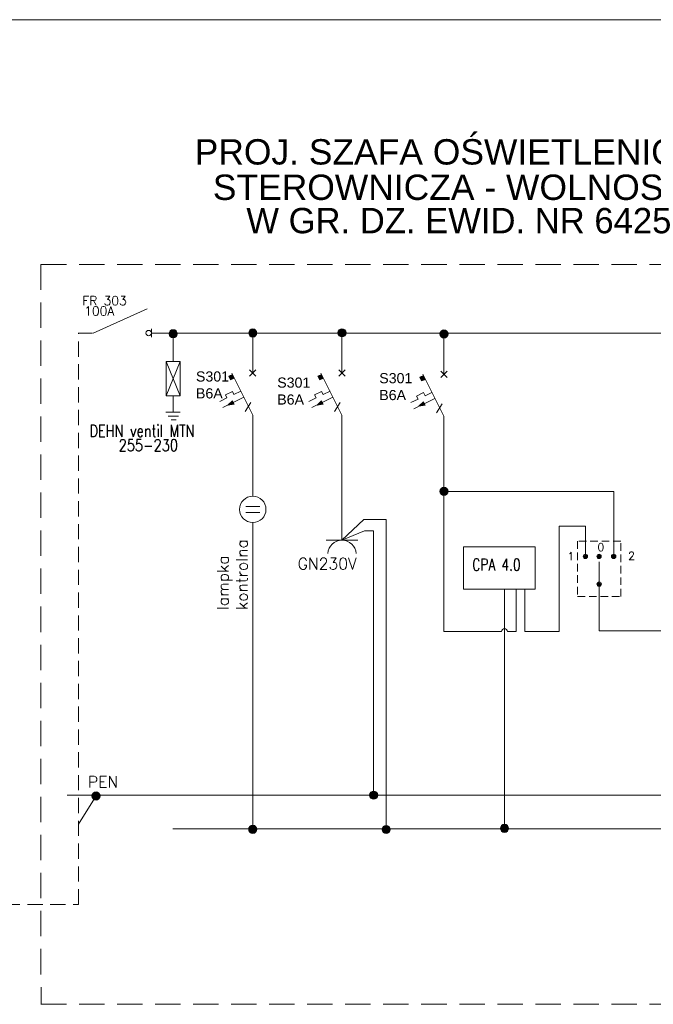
# Model space of a CAD drawing. Header units: metres. Extents: x 7168 to 12828, y 1523 to 3619.
# Tile 69 of 133: x 11568 to 11693, y 2143 to 2337. Entities that reach past the tile are written whole.
import ezdxf

# ---------------------------------------------------------------- set-up
doc = ezdxf.new("R2010")
doc.units = ezdxf.units.M
for name, pattern in [('DASHED2', [0.375, 0.25, -0.125]), ('DASHEDX2', [1.5, 1, -0.5]), ('DGN Style 3', [2.649063, 1.892188, -0.756875])]:
    doc.linetypes.add(name, pattern=pattern)
for name, color, linetype, lineweight in [('219-Linia granicy', 7, 'Continuous', 0), ('SCHEMATY1', 7, 'Continuous', 20), ('w0', 7, 'Continuous', 20), ('WYM', 1, 'Continuous', 20)]:
    doc.layers.add(name, color=color, linetype=linetype, lineweight=lineweight)
doc.layers.add('82b-ramka niewidoczna', color=54, linetype='DGN Style 3', lineweight=30, plot=False)
for name, color, linetype in [('PRE_opis', 1, 'Continuous'), ('PRE_schematy', 7, 'Continuous'), ('schemat', 7, 'Continuous')]:
    doc.layers.add(name, color=color, linetype=linetype)
doc.styles.add('BMT_METERS_090126_AS_01_RZUT PARTERU$0$OZONE_DIM', font='simplex.shx', dxfattribs={"width": 0.75})
doc.styles.add('PPE', font='romans.shx', dxfattribs={"height": 0.9})
doc.styles.get("Standard").update_dxf_attribs({"font": 'arial.ttf'})
doc.styles.add('styl mein', font='simplex.shx', dxfattribs={"width": 0.8, "height": 18})

msp = doc.modelspace()

# ---------------------------------------------------------------- linework, layer by layer
at = {"color": 7, "linetype": 'Continuous', "lineweight": 15, "ltscale": 50}
for p, q in [((11598, 2275.708, 26518.011), (11597.996, 2270.058, 26518.011)), ((11599.381, 2270.057, 26518.011), (11596.6, 2263.323, 26518.011)), ((11596.603, 2270.059, 26518.011), (11599.377, 2263.322, 26518.011)), ((11597.988, 2263.323, 26518.011), (11597.987, 2260.082, 26518.011)), ((11599.359, 2260.081, 26518.011), (11596.571, 2260.083, 26518.011)), ((11597.987, 2260.082, 26518.011), (11599.359, 2260.081, 26518.011)), ((11597.029, 2259.299, 26518.011), (11599.041, 2259.297, 26518.011)), ((11597.632, 2258.568, 26518.011), (11598.593, 2258.568, 26518.011))]:
    msp.add_line(p, q, dxfattribs=at)
at = {"color": 7, "lineweight": 15}
for p, q in [((11613.699, 2267.805, 26518.011), (11613.699, 2270.916, 26518.011)), ((11631.292, 2267.805, 26518.011), (11631.292, 2270.916, 26518.011)), ((11651.398, 2267.572, 26518.011), (11651.398, 2270.682, 26518.011)), ((11609.548, 2267.808, 26518.011), (11613.695, 2259.514, 26518.011)), ((11613.076, 2268.427, 26518.011), (11614.321, 2267.183, 26518.011)), ((11614.321, 2268.427, 26518.011), (11613.076, 2267.183, 26518.011)), ((11627.141, 2267.808, 26518.011), (11631.289, 2259.514, 26518.011)), ((11630.67, 2268.427, 26518.011), (11631.914, 2267.183, 26518.011)), ((11631.914, 2268.427, 26518.011), (11630.67, 2267.183, 26518.011)), ((11650.776, 2268.194, 26518.011), (11652.02, 2266.95, 26518.011)), ((11652.02, 2268.194, 26518.011), (11650.776, 2266.95, 26518.011)), ((11609.679, 2267.539, 26518.011), (11608.945, 2267.208, 26518.011)), ((11608.945, 2267.208, 26518.011), (11609.301, 2266.476, 26518.011)), ((11609.301, 2266.476, 26518.011), (11610.041, 2266.797, 26518.011)), ((11627.273, 2267.539, 26518.011), (11626.538, 2267.208, 26518.011)), ((11626.538, 2267.208, 26518.011), (11626.895, 2266.476, 26518.011)), ((11626.895, 2266.476, 26518.011), (11627.634, 2266.797, 26518.011)), ((11647.378, 2267.305, 26518.011), (11646.644, 2266.974, 26518.011)), ((11646.644, 2266.974, 26518.011), (11647, 2266.243, 26518.011)), ((11647, 2266.243, 26518.011), (11647.74, 2266.563, 26518.011)), ((11647.247, 2267.575, 26518.011), (11651.394, 2259.28, 26518.011)), ((11609.675, 2264.175, 26518.011), (11608.308, 2263.509, 26518.011)), ((11609.969, 2263.571, 26518.011), (11609.675, 2264.175, 26518.011)), ((11611.334, 2264.235, 26518.011), (11609.969, 2263.571, 26518.011)), ((11627.268, 2264.175, 26518.011), (11625.902, 2263.509, 26518.011)), ((11627.563, 2263.571, 26518.011), (11627.268, 2264.175, 26518.011)), ((11628.928, 2264.235, 26518.011), (11627.563, 2263.571, 26518.011)), ((11647.374, 2263.942, 26518.011), (11646.007, 2263.276, 26518.011)), ((11647.668, 2263.337, 26518.011), (11647.374, 2263.942, 26518.011)), ((11649.034, 2264.002, 26518.011), (11647.668, 2263.337, 26518.011)), ((11608.602, 2262.905, 26518.011), (11607.19, 2262.217, 26518.011)), ((11611.921, 2263.032, 26518.011), (11607.776, 2261.013, 26518.011)), ((11608.602, 2262.905, 26518.011), (11608.308, 2263.509, 26518.011)), ((11609.689, 2262.349, 26518.011), (11608.775, 2261.5, 26518.011)), ((11610.007, 2261.696, 26518.011), (11609.689, 2262.349, 26518.011)), ((11626.196, 2262.905, 26518.011), (11624.783, 2262.217, 26518.011)), ((11629.514, 2263.032, 26518.011), (11625.369, 2261.013, 26518.011)), ((11626.196, 2262.905, 26518.011), (11625.902, 2263.509, 26518.011)), ((11627.283, 2262.349, 26518.011), (11626.368, 2261.5, 26518.011)), ((11627.601, 2261.696, 26518.011), (11627.283, 2262.349, 26518.011)), ((11646.302, 2262.671, 26518.011), (11644.889, 2261.983, 26518.011)), ((11649.62, 2262.798, 26518.011), (11645.475, 2260.78, 26518.011)), ((11646.302, 2262.671, 26518.011), (11646.007, 2263.276, 26518.011)), ((11647.388, 2262.115, 26518.011), (11646.474, 2261.266, 26518.011)), ((11647.706, 2261.463, 26518.011), (11647.388, 2262.115, 26518.011)), ((11608.775, 2261.5, 26518.011), (11610.007, 2261.696, 26518.011)), ((11626.368, 2261.5, 26518.011), (11627.601, 2261.696, 26518.011)), ((11646.474, 2261.266, 26518.011), (11647.706, 2261.463, 26518.011)), ((11613.695, 2259.514, 26518.011), (11613.695, 2253.293, 26518.011)), ((11631.289, 2259.514, 26518.011), (11631.289, 2253.293, 26518.011)), ((11651.394, 2259.28, 26518.011), (11651.394, 2253.06, 26518.011)), ((11651.394, 2244.473, 26518.011), (11651.394, 2253.06, 26518.011)), ((11612.354, 2241.524, 26518.011), (11615.064, 2241.524, 26518.011)), ((11612.354, 2241.524, 26518.011), (11615.064, 2241.524, 26518.011)), ((11612.354, 2240.34, 26518.011), (11615.064, 2240.34, 26518.011)), ((11612.354, 2240.34, 26518.011), (11615.064, 2240.34, 26518.011)), ((11682.004, 2226.209, 26518.011), (11682.004, 2230.593, 26518.011)), ((11682.004, 2226.209, 26518.011), (11682.004, 2230.593, 26518.011))]:
    msp.add_line(p, q, dxfattribs=at)
at = {"color": 7, "linetype": 'Continuous', "lineweight": 15}
for p, q in [((11613.317, 2261.994, 26518.011), (11612.228, 2260.23, 26518.011)), ((11630.911, 2261.994, 26518.011), (11629.822, 2260.23, 26518.011)), ((11651.016, 2261.761, 26518.011), (11649.927, 2259.996, 26518.011))]:
    msp.add_line(p, q, dxfattribs=at)
at = {"color": 7, "lineweight": 15, "ltscale": 20}
for p, q in [((11651.394, 2216.834, 26518.011), (11651.394, 2244.473, 26518.011)), ((11651.394, 2244.473, 26518.011), (11684.866, 2244.473, 26518.011)), ((11679.286, 2231.652, 26518.011), (11679.286, 2237.627, 26518.011)), ((11665.621, 2225.17, 26518.011), (11665.621, 2216.834, 26518.011)), ((11667.324, 2225.17, 26518.011), (11667.324, 2216.822, 26518.011)), ((11662.766, 2216.834, 26518.011), (11651.394, 2216.834, 26518.011)), ((11665.621, 2216.834, 26518.011), (11663.917, 2216.834, 26518.011)), ((11667.324, 2216.822, 26518.011), (11674.149, 2216.822, 26518.011))]:
    msp.add_line(p, q, dxfattribs=at)
at = {"color": 7, "linetype": 'DASHEDX2', "lineweight": 15, "ltscale": 1.5}
for p, q in [((11686.252, 2234.675, 26518.011), (11677.755, 2234.675, 26518.011)), ((11677.755, 2234.675, 26518.011), (11677.755, 2223.773, 26518.011)), ((11686.252, 2234.675, 26518.011), (11677.755, 2234.675, 26518.011)), ((11677.755, 2234.675, 26518.011), (11677.755, 2223.773, 26518.011)), ((11686.252, 2223.773, 26518.011), (11686.252, 2234.675, 26518.011)), ((11686.252, 2223.773, 26518.011), (11686.252, 2234.675, 26518.011)), ((11677.755, 2223.773, 26518.011), (11686.252, 2223.773, 26518.011)), ((11677.755, 2223.773, 26518.011), (11686.252, 2223.773, 26518.011))]:
    msp.add_line(p, q, dxfattribs=at)
at = {"color": 7, "linetype": 'Continuous', "lineweight": 15, "ltscale": 50, "elevation": 26518.011}
msp.add_lwpolyline([(11596.603, 2270.059), (11599.381, 2270.057), (11599.377, 2263.322), (11596.6, 2263.323)], close=True, dxfattribs=at)
at = {"color": 7, "lineweight": 15}
msp.add_circle((11613.695, 2240.932, 26518.011), 2.608, dxfattribs=at)
msp.add_circle((11613.695, 2240.932, 26518.011), 2.608, dxfattribs=at)
for points in [[(11609.301, 2266.476, 26518.011), (11608.945, 2267.208, 26518.011), (11609.301, 2267.368, 26518.011)], [(11609.679, 2266.64, 26518.011), (11609.301, 2267.368, 26518.011), (11609.679, 2267.539, 26518.011)], [(11609.301, 2266.476, 26518.011), (11609.301, 2267.368, 26518.011), (11609.679, 2266.64, 26518.011)], [(11609.679, 2266.64, 26518.011), (11609.679, 2267.539, 26518.011), (11610.041, 2266.797, 26518.011)], [(11626.895, 2266.476, 26518.011), (11626.538, 2267.208, 26518.011), (11626.895, 2267.368, 26518.011)], [(11627.273, 2266.64, 26518.011), (11626.895, 2267.368, 26518.011), (11627.273, 2267.539, 26518.011)], [(11626.895, 2266.476, 26518.011), (11626.895, 2267.368, 26518.011), (11627.273, 2266.64, 26518.011)], [(11627.273, 2266.64, 26518.011), (11627.273, 2267.539, 26518.011), (11627.634, 2266.797, 26518.011)], [(11647, 2266.243, 26518.011), (11646.644, 2266.974, 26518.011), (11647, 2267.135, 26518.011)], [(11647.378, 2266.407, 26518.011), (11647, 2267.135, 26518.011), (11647.378, 2267.305, 26518.011)], [(11647, 2266.243, 26518.011), (11647, 2267.135, 26518.011), (11647.378, 2266.407, 26518.011)], [(11647.378, 2266.407, 26518.011), (11647.378, 2267.305, 26518.011), (11647.74, 2266.563, 26518.011)], [(11609.689, 2261.646, 26518.011), (11608.775, 2261.5, 26518.011), (11609.689, 2262.349, 26518.011)], [(11609.689, 2261.646, 26518.011), (11609.689, 2262.349, 26518.011), (11610.007, 2261.696, 26518.011)], [(11627.283, 2261.646, 26518.011), (11626.368, 2261.5, 26518.011), (11627.283, 2262.349, 26518.011)], [(11627.283, 2261.646, 26518.011), (11627.283, 2262.349, 26518.011), (11627.601, 2261.696, 26518.011)], [(11647.388, 2261.412, 26518.011), (11646.474, 2261.266, 26518.011), (11647.388, 2262.115, 26518.011)], [(11647.388, 2261.412, 26518.011), (11647.388, 2262.115, 26518.011), (11647.706, 2261.463, 26518.011)]]:
    msp.add_solid(points, dxfattribs=at)
at = {"layer": '219-Linia granicy', "color": 7, "linetype": 'DASHEDX2', "lineweight": 15, "ltscale": 3}
for p in [(11533.268, 2163.03, 26518.011), (11579.36, 2163.03, 26518.011)]:
    msp.add_line(p, (11579.36, 2163.03, 26518.011), dxfattribs=at)
at = {"layer": '219-Linia granicy', "color": 7, "linetype": 'DASHEDX2', "lineweight": 15, "ltscale": 3, "elevation": 26518.011}
msp.add_lwpolyline([(11579.36, 2163.03), (11579.36, 2275.719)], dxfattribs=at)
at = {"layer": '82b-ramka niewidoczna', "color": 6, "linetype": 'Continuous', "lineweight": 15}
msp.add_line((11383.321, 2337.487), (11803.321, 2337.487), dxfattribs=at)
at = {"layer": 'PRE_schematy', "color": 7, "linetype": 'DASHED2', "lineweight": 15, "ltscale": 20}
for p, q in [((11571.937, 2289.244, 26518.011), (11779.521, 2289.244, 26518.011)), ((11571.937, 2289.244, 26518.011), (11571.938, 2143.334, 26518.011)), ((11571.936, 2143.334, 26518.011), (11779.522, 2143.334, 26518.011))]:
    msp.add_line(p, q, dxfattribs=at)
at = {"layer": 'PRE_schematy', "color": 7, "lineweight": 15}
for p, q in [((11582.205, 2275.701, 26518.011), (11592.869, 2280.503, 26518.011)), ((11593.697, 2276.531, 26518.011), (11593.697, 2274.872, 26518.011)), ((11598.843, 2275.701, 26518.011), (11593.697, 2275.701, 26518.011)), ((11597.963, 2275.706, 26518.011), (11717.948, 2275.706, 26518.011)), ((11631.292, 2270.916, 26518.011), (11631.292, 2275.735, 26518.011)), ((11631.292, 2270.916, 26518.011), (11631.292, 2275.735, 26518.011)), ((11651.398, 2270.682, 26518.011), (11651.398, 2275.443, 26518.011)), ((11651.398, 2270.682, 26518.011), (11651.398, 2275.443, 26518.011)), ((11613.695, 2243.54, 26518.011), (11613.695, 2259.514, 26518.011)), ((11613.695, 2243.54, 26518.011), (11613.695, 2259.514, 26518.011)), ((11631.289, 2253.293, 26518.011), (11631.289, 2234.842, 26518.011)), ((11631.289, 2253.293, 26518.011), (11631.289, 2234.842, 26518.011)), ((11684.866, 2234.039, 26518.011), (11684.866, 2244.473, 26518.011)), ((11684.866, 2234.039, 26518.011), (11684.866, 2244.473, 26518.011)), ((11613.695, 2238.324, 26518.011), (11613.695, 2177.833, 26518.011)), ((11613.695, 2238.324, 26518.011), (11613.695, 2177.833, 26518.011)), ((11684.866, 2231.652, 26518.011), (11684.866, 2234.039, 26518.011)), ((11684.866, 2231.652, 26518.011), (11684.866, 2234.039, 26518.011)), ((11682.004, 2226.209, 26518.011), (11682.004, 2223.823, 26518.011)), ((11682.004, 2226.209, 26518.011), (11682.004, 2223.823, 26518.011)), ((11582.785, 2184.424, 28864.592), (11579.332, 2178.888, 28864.592)), ((11582.785, 2184.424, 28864.592), (11579.332, 2178.888, 28864.592))]:
    msp.add_line(p, q, dxfattribs=at)
for centre, radius in [((11593.168, 2275.701, 26518.011), 0.529), ((11598, 2275.558, 26518.011), 0.805), ((11598, 2275.558, 26518.011), 0.805), ((11613.699, 2275.706, 26518.011), 0.805), ((11613.699, 2275.706, 26518.011), 0.805), ((11631.292, 2275.735, 26518.011), 0.805), ((11631.292, 2275.735, 26518.011), 0.805), ((11651.398, 2275.501, 26518.011), 0.805), ((11651.398, 2275.501, 26518.011), 0.805), ((11651.394, 2244.473, 26518.011), 0.805), ((11651.394, 2244.473, 26518.011), 0.805), ((11582.785, 2184.424, 28864.592), 0.805), ((11582.785, 2184.424, 28864.592), 0.805), ((11637.531, 2184.577, 26518.011), 0.805), ((11637.531, 2184.577, 26518.011), 0.805), ((11613.695, 2177.833, 26518.011), 0.805), ((11613.695, 2177.833, 26518.011), 0.805), ((11640, 2177.809, 26518.011), 0.805), ((11640, 2177.809, 26518.011), 0.805), ((11663.342, 2178.042, 26518.011), 0.805), ((11663.342, 2178.042, 26518.011), 0.805)]:
    msp.add_circle(centre, radius, dxfattribs=at)
for points in [[(11597.43, 2274.989, 26518.011), (11597.195, 2275.558, 26518.011), (11597.43, 2276.127, 26518.011)], [(11597.43, 2274.989, 26518.011), (11597.195, 2275.558, 26518.011), (11597.43, 2276.127, 26518.011)], [(11598, 2274.753, 26518.011), (11597.43, 2276.127, 26518.011), (11598, 2276.363, 26518.011)], [(11598, 2274.753, 26518.011), (11597.43, 2276.127, 26518.011), (11598, 2276.363, 26518.011)], [(11597.43, 2274.989, 26518.011), (11597.43, 2276.127, 26518.011), (11598, 2274.753, 26518.011)], [(11597.43, 2274.989, 26518.011), (11597.43, 2276.127, 26518.011), (11598, 2274.753, 26518.011)], [(11598, 2274.753, 26518.011), (11598, 2276.363, 26518.011), (11598.569, 2274.989, 26518.011)], [(11598.569, 2274.989, 26518.011), (11598, 2276.363, 26518.011), (11598.569, 2276.127, 26518.011)], [(11598, 2274.753, 26518.011), (11598, 2276.363, 26518.011), (11598.569, 2274.989, 26518.011)], [(11598.569, 2274.989, 26518.011), (11598, 2276.363, 26518.011), (11598.569, 2276.127, 26518.011)], [(11598.569, 2274.989, 26518.011), (11598.569, 2276.127, 26518.011), (11598.805, 2275.558, 26518.011)], [(11598.569, 2274.989, 26518.011), (11598.569, 2276.127, 26518.011), (11598.805, 2275.558, 26518.011)], [(11613.129, 2275.136, 26518.011), (11612.893, 2275.706, 26518.011), (11613.129, 2276.275, 26518.011)], [(11613.129, 2275.136, 26518.011), (11612.893, 2275.706, 26518.011), (11613.129, 2276.275, 26518.011)], [(11613.699, 2274.9, 26518.011), (11613.129, 2276.275, 26518.011), (11613.699, 2276.511, 26518.011)], [(11613.699, 2274.9, 26518.011), (11613.129, 2276.275, 26518.011), (11613.699, 2276.511, 26518.011)], [(11613.129, 2275.136, 26518.011), (11613.129, 2276.275, 26518.011), (11613.699, 2274.9, 26518.011)], [(11613.129, 2275.136, 26518.011), (11613.129, 2276.275, 26518.011), (11613.699, 2274.9, 26518.011)], [(11613.699, 2274.9, 26518.011), (11613.699, 2276.511, 26518.011), (11614.268, 2275.136, 26518.011)], [(11614.268, 2275.136, 26518.011), (11613.699, 2276.511, 26518.011), (11614.268, 2276.275, 26518.011)], [(11613.699, 2274.9, 26518.011), (11613.699, 2276.511, 26518.011), (11614.268, 2275.136, 26518.011)], [(11614.268, 2275.136, 26518.011), (11613.699, 2276.511, 26518.011), (11614.268, 2276.275, 26518.011)], [(11614.268, 2275.136, 26518.011), (11614.268, 2276.275, 26518.011), (11614.504, 2275.706, 26518.011)], [(11614.268, 2275.136, 26518.011), (11614.268, 2276.275, 26518.011), (11614.504, 2275.706, 26518.011)], [(11630.723, 2275.166, 26518.011), (11630.487, 2275.735, 26518.011), (11630.723, 2276.304, 26518.011)], [(11630.723, 2275.166, 26518.011), (11630.487, 2275.735, 26518.011), (11630.723, 2276.304, 26518.011)], [(11631.292, 2274.93, 26518.011), (11630.723, 2276.304, 26518.011), (11631.292, 2276.54, 26518.011)], [(11631.292, 2274.93, 26518.011), (11630.723, 2276.304, 26518.011), (11631.292, 2276.54, 26518.011)], [(11630.723, 2275.166, 26518.011), (11630.723, 2276.304, 26518.011), (11631.292, 2274.93, 26518.011)], [(11630.723, 2275.166, 26518.011), (11630.723, 2276.304, 26518.011), (11631.292, 2274.93, 26518.011)], [(11631.292, 2274.93, 26518.011), (11631.292, 2276.54, 26518.011), (11631.862, 2275.166, 26518.011)], [(11631.862, 2275.166, 26518.011), (11631.292, 2276.54, 26518.011), (11631.862, 2276.304, 26518.011)], [(11631.292, 2274.93, 26518.011), (11631.292, 2276.54, 26518.011), (11631.862, 2275.166, 26518.011)], [(11631.862, 2275.166, 26518.011), (11631.292, 2276.54, 26518.011), (11631.862, 2276.304, 26518.011)], [(11631.862, 2275.166, 26518.011), (11631.862, 2276.304, 26518.011), (11632.097, 2275.735, 26518.011)], [(11631.862, 2275.166, 26518.011), (11631.862, 2276.304, 26518.011), (11632.097, 2275.735, 26518.011)], [(11650.828, 2274.932, 26518.011), (11650.592, 2275.501, 26518.011), (11650.828, 2276.071, 26518.011)], [(11650.828, 2274.932, 26518.011), (11650.592, 2275.501, 26518.011), (11650.828, 2276.071, 26518.011)], [(11651.398, 2274.696, 26518.011), (11650.828, 2276.071, 26518.011), (11651.398, 2276.307, 26518.011)], [(11651.398, 2274.696, 26518.011), (11650.828, 2276.071, 26518.011), (11651.398, 2276.307, 26518.011)], [(11650.828, 2274.932, 26518.011), (11650.828, 2276.071, 26518.011), (11651.398, 2274.696, 26518.011)], [(11650.828, 2274.932, 26518.011), (11650.828, 2276.071, 26518.011), (11651.398, 2274.696, 26518.011)], [(11651.398, 2274.696, 26518.011), (11651.398, 2276.307, 26518.011), (11651.967, 2274.932, 26518.011)], [(11651.967, 2274.932, 26518.011), (11651.398, 2276.307, 26518.011), (11651.967, 2276.071, 26518.011)], [(11651.398, 2274.696, 26518.011), (11651.398, 2276.307, 26518.011), (11651.967, 2274.932, 26518.011)], [(11651.967, 2274.932, 26518.011), (11651.398, 2276.307, 26518.011), (11651.967, 2276.071, 26518.011)], [(11651.967, 2274.932, 26518.011), (11651.967, 2276.071, 26518.011), (11652.203, 2275.501, 26518.011)], [(11651.967, 2274.932, 26518.011), (11651.967, 2276.071, 26518.011), (11652.203, 2275.501, 26518.011)], [(11650.825, 2243.904, 26518.011), (11650.589, 2244.473, 26518.011), (11650.825, 2245.043, 26518.011)], [(11650.825, 2243.904, 26518.011), (11650.589, 2244.473, 26518.011), (11650.825, 2245.043, 26518.011)], [(11651.394, 2243.668, 26518.011), (11650.825, 2245.043, 26518.011), (11651.394, 2245.279, 26518.011)], [(11651.394, 2243.668, 26518.011), (11650.825, 2245.043, 26518.011), (11651.394, 2245.279, 26518.011)], [(11650.825, 2243.904, 26518.011), (11650.825, 2245.043, 26518.011), (11651.394, 2243.668, 26518.011)], [(11650.825, 2243.904, 26518.011), (11650.825, 2245.043, 26518.011), (11651.394, 2243.668, 26518.011)], [(11651.394, 2243.668, 26518.011), (11651.394, 2245.279, 26518.011), (11651.964, 2243.904, 26518.011)], [(11651.964, 2243.904, 26518.011), (11651.394, 2245.279, 26518.011), (11651.964, 2245.043, 26518.011)], [(11651.394, 2243.668, 26518.011), (11651.394, 2245.279, 26518.011), (11651.964, 2243.904, 26518.011)], [(11651.964, 2243.904, 26518.011), (11651.394, 2245.279, 26518.011), (11651.964, 2245.043, 26518.011)], [(11651.964, 2243.904, 26518.011), (11651.964, 2245.043, 26518.011), (11652.199, 2244.473, 26518.011)], [(11651.964, 2243.904, 26518.011), (11651.964, 2245.043, 26518.011), (11652.199, 2244.473, 26518.011)], [(11582.182, 2183.854, 28668.499), (11581.946, 2184.424, 28668.499), (11582.182, 2184.993, 28668.499)], [(11582.182, 2183.854, 28668.499), (11581.946, 2184.424, 28668.499), (11582.182, 2184.993, 28668.499)], [(11582.785, 2183.618, 28864.592), (11582.216, 2184.993, 28864.592), (11582.785, 2185.229, 28864.592)], [(11582.785, 2183.618, 28864.592), (11582.216, 2184.993, 28864.592), (11582.785, 2185.229, 28864.592)], [(11582.216, 2183.854, 28864.592), (11582.216, 2184.993, 28864.592), (11582.785, 2183.618, 28864.592)], [(11582.216, 2183.854, 28864.592), (11582.216, 2184.993, 28864.592), (11582.785, 2183.618, 28864.592)], [(11582.785, 2183.618, 28864.592), (11582.785, 2185.229, 28864.592), (11583.355, 2183.854, 28864.592)], [(11583.355, 2183.854, 28864.592), (11582.785, 2185.229, 28864.592), (11583.355, 2184.993, 28864.592)], [(11582.785, 2183.618, 28864.592), (11582.785, 2185.229, 28864.592), (11583.355, 2183.854, 28864.592)], [(11583.355, 2183.854, 28864.592), (11582.785, 2185.229, 28864.592), (11583.355, 2184.993, 28864.592)], [(11583.355, 2183.854, 28864.592), (11583.355, 2184.993, 28864.592), (11583.59, 2184.424, 28864.592)], [(11583.355, 2183.854, 28864.592), (11583.355, 2184.993, 28864.592), (11583.59, 2184.424, 28864.592)], [(11636.961, 2184.008, 26518.011), (11636.725, 2184.577, 26518.011), (11636.961, 2185.146, 26518.011)], [(11636.961, 2184.008, 26518.011), (11636.725, 2184.577, 26518.011), (11636.961, 2185.146, 26518.011)], [(11637.531, 2183.772, 26518.011), (11636.961, 2185.146, 26518.011), (11637.531, 2185.382, 26518.011)], [(11637.531, 2183.772, 26518.011), (11636.961, 2185.146, 26518.011), (11637.531, 2185.382, 26518.011)], [(11636.961, 2184.008, 26518.011), (11636.961, 2185.146, 26518.011), (11637.531, 2183.772, 26518.011)], [(11636.961, 2184.008, 26518.011), (11636.961, 2185.146, 26518.011), (11637.531, 2183.772, 26518.011)], [(11637.531, 2183.772, 26518.011), (11637.531, 2185.382, 26518.011), (11638.1, 2184.008, 26518.011)], [(11638.1, 2184.008, 26518.011), (11637.531, 2185.382, 26518.011), (11638.1, 2185.146, 26518.011)], [(11637.531, 2183.772, 26518.011), (11637.531, 2185.382, 26518.011), (11638.1, 2184.008, 26518.011)], [(11638.1, 2184.008, 26518.011), (11637.531, 2185.382, 26518.011), (11638.1, 2185.146, 26518.011)], [(11638.1, 2184.008, 26518.011), (11638.1, 2185.146, 26518.011), (11638.336, 2184.577, 26518.011)], [(11638.1, 2184.008, 26518.011), (11638.1, 2185.146, 26518.011), (11638.336, 2184.577, 26518.011)], [(11613.126, 2177.264, 26518.011), (11612.89, 2177.833, 26518.011), (11613.126, 2178.402, 26518.011)], [(11613.126, 2177.264, 26518.011), (11612.89, 2177.833, 26518.011), (11613.126, 2178.402, 26518.011)], [(11613.695, 2177.028, 26518.011), (11613.126, 2178.402, 26518.011), (11613.695, 2178.638, 26518.011)], [(11613.695, 2177.028, 26518.011), (11613.126, 2178.402, 26518.011), (11613.695, 2178.638, 26518.011)], [(11613.126, 2177.264, 26518.011), (11613.126, 2178.402, 26518.011), (11613.695, 2177.028, 26518.011)], [(11613.126, 2177.264, 26518.011), (11613.126, 2178.402, 26518.011), (11613.695, 2177.028, 26518.011)], [(11613.695, 2177.028, 26518.011), (11613.695, 2178.638, 26518.011), (11614.264, 2177.264, 26518.011)], [(11614.264, 2177.264, 26518.011), (11613.695, 2178.638, 26518.011), (11614.264, 2178.402, 26518.011)], [(11613.695, 2177.028, 26518.011), (11613.695, 2178.638, 26518.011), (11614.264, 2177.264, 26518.011)], [(11614.264, 2177.264, 26518.011), (11613.695, 2178.638, 26518.011), (11614.264, 2178.402, 26518.011)], [(11614.264, 2177.264, 26518.011), (11614.264, 2178.402, 26518.011), (11614.5, 2177.833, 26518.011)], [(11614.264, 2177.264, 26518.011), (11614.264, 2178.402, 26518.011), (11614.5, 2177.833, 26518.011)], [(11640, 2177.003, 26518.011), (11639.431, 2178.378, 26518.011), (11640, 2178.614, 26518.011)], [(11640, 2177.003, 26518.011), (11639.431, 2178.378, 26518.011), (11640, 2178.614, 26518.011)], [(11640, 2177.003, 26518.011), (11640, 2178.614, 26518.011), (11640.57, 2177.239, 26518.011)], [(11640.57, 2177.239, 26518.011), (11640, 2178.614, 26518.011), (11640.57, 2178.378, 26518.011)], [(11640, 2177.003, 26518.011), (11640, 2178.614, 26518.011), (11640.57, 2177.239, 26518.011)], [(11640.57, 2177.239, 26518.011), (11640, 2178.614, 26518.011), (11640.57, 2178.378, 26518.011)], [(11662.772, 2177.473, 26518.011), (11662.536, 2178.042, 26518.011), (11662.772, 2178.612, 26518.011)], [(11662.772, 2177.473, 26518.011), (11662.536, 2178.042, 26518.011), (11662.772, 2178.612, 26518.011)], [(11663.342, 2177.237, 26518.011), (11662.772, 2178.612, 26518.011), (11663.342, 2178.848, 26518.011)], [(11663.342, 2177.237, 26518.011), (11662.772, 2178.612, 26518.011), (11663.342, 2178.848, 26518.011)], [(11662.772, 2177.473, 26518.011), (11662.772, 2178.612, 26518.011), (11663.342, 2177.237, 26518.011)], [(11662.772, 2177.473, 26518.011), (11662.772, 2178.612, 26518.011), (11663.342, 2177.237, 26518.011)], [(11663.342, 2177.237, 26518.011), (11663.342, 2178.848, 26518.011), (11663.911, 2177.473, 26518.011)], [(11663.911, 2177.473, 26518.011), (11663.342, 2178.848, 26518.011), (11663.911, 2178.612, 26518.011)], [(11663.342, 2177.237, 26518.011), (11663.342, 2178.848, 26518.011), (11663.911, 2177.473, 26518.011)], [(11663.911, 2177.473, 26518.011), (11663.342, 2178.848, 26518.011), (11663.911, 2178.612, 26518.011)], [(11663.911, 2177.473, 26518.011), (11663.911, 2178.612, 26518.011), (11664.147, 2178.042, 26518.011)], [(11663.911, 2177.473, 26518.011), (11663.911, 2178.612, 26518.011), (11664.147, 2178.042, 26518.011)], [(11639.431, 2177.239, 26518.011), (11639.195, 2177.809, 26518.011), (11639.431, 2178.378, 26518.011)], [(11639.431, 2177.239, 26518.011), (11639.195, 2177.809, 26518.011), (11639.431, 2178.378, 26518.011)], [(11639.431, 2177.239, 26518.011), (11639.431, 2178.378, 26518.011), (11640, 2177.003, 26518.011)], [(11639.431, 2177.239, 26518.011), (11639.431, 2178.378, 26518.011), (11640, 2177.003, 26518.011)], [(11640.57, 2177.239, 26518.011), (11640.57, 2178.378, 26518.011), (11640.806, 2177.809, 26518.011)], [(11640.57, 2177.239, 26518.011), (11640.57, 2178.378, 26518.011), (11640.806, 2177.809, 26518.011)]]:
    msp.add_solid(points, dxfattribs=at)
at = {"layer": 'schemat', "color": 7, "lineweight": 15}
msp.add_line((11634.395, 2234.842, 26518.011), (11628.182, 2234.842, 26518.011), dxfattribs=at)
msp.add_line((11634.395, 2234.842, 26518.011), (11628.182, 2234.842, 26518.011), dxfattribs=at)
for centre in [(11679.286, 2231.652, 26518.011), (11679.286, 2231.652, 26518.011), (11681.985, 2231.652, 26518.011), (11681.985, 2231.652, 26518.011), (11684.866, 2231.652, 26518.011), (11684.866, 2231.652, 26518.011), (11682.004, 2226.209, 26518.011), (11682.004, 2226.209, 26518.011)]:
    msp.add_circle(centre, 0.431, dxfattribs=at)
msp.add_arc((11631.289, 2232.029, 26518.011), 2.813, 3.99956, 176.00044, dxfattribs=at)
msp.add_arc((11631.289, 2232.029, 26518.011), 2.813, 3.99956, 176.00044, dxfattribs=at)
for points in [[(11679.286, 2231.221, 26518.011), (11678.854, 2231.652, 26518.011), (11679.286, 2232.083, 26518.011)], [(11679.286, 2231.221, 26518.011), (11678.854, 2231.652, 26518.011), (11679.286, 2232.083, 26518.011)], [(11679.286, 2231.221, 26518.011), (11679.286, 2232.083, 26518.011), (11679.717, 2231.652, 26518.011)], [(11679.286, 2231.221, 26518.011), (11679.286, 2232.083, 26518.011), (11679.717, 2231.652, 26518.011)], [(11681.985, 2231.221, 26518.011), (11681.554, 2231.652, 26518.011), (11681.985, 2232.083, 26518.011)], [(11681.985, 2231.221, 26518.011), (11681.554, 2231.652, 26518.011), (11681.985, 2232.083, 26518.011)], [(11681.985, 2231.221, 26518.011), (11681.985, 2232.083, 26518.011), (11682.416, 2231.652, 26518.011)], [(11681.985, 2231.221, 26518.011), (11681.985, 2232.083, 26518.011), (11682.416, 2231.652, 26518.011)], [(11684.866, 2231.221, 26518.011), (11684.435, 2231.652, 26518.011), (11684.866, 2232.083, 26518.011)], [(11684.866, 2231.221, 26518.011), (11684.435, 2231.652, 26518.011), (11684.866, 2232.083, 26518.011)], [(11684.866, 2231.221, 26518.011), (11684.866, 2232.083, 26518.011), (11685.297, 2231.652, 26518.011)], [(11684.866, 2231.221, 26518.011), (11684.866, 2232.083, 26518.011), (11685.297, 2231.652, 26518.011)], [(11682.004, 2225.778, 26518.011), (11681.572, 2226.209, 26518.011), (11682.004, 2226.64, 26518.011)], [(11682.004, 2225.778, 26518.011), (11681.572, 2226.209, 26518.011), (11682.004, 2226.64, 26518.011)], [(11682.004, 2225.778, 26518.011), (11682.004, 2226.64, 26518.011), (11682.435, 2226.209, 26518.011)], [(11682.004, 2225.778, 26518.011), (11682.004, 2226.64, 26518.011), (11682.435, 2226.209, 26518.011)]]:
    msp.add_solid(points, dxfattribs=at)
at = {"layer": 'w0', "color": 7, "lineweight": 15}
for p, q in [((11582.118, 2275.706, 26518.011), (11579.351, 2275.705, 27092.377)), ((11577.093, 2184.557, 28685.98), (11777.29, 2184.557, 26518.011)), ((11597.92, 2177.928, 26518.011), (11773.203, 2177.928, 26518.011))]:
    msp.add_line(p, q, dxfattribs=at)
at = {"layer": 'w0', "color": 7, "lineweight": 15, "ltscale": 20}
for p, q in [((11598, 2270.768, 26518.011), (11598, 2275.558, 26518.011)), ((11613.699, 2270.916, 26518.011), (11613.699, 2275.706, 26518.011)), ((11631.289, 2234.842, 26518.011), (11635.63, 2238.905, 26518.011)), ((11635.63, 2238.905, 26518.011), (11640, 2238.905, 26518.011)), ((11640, 2238.905, 26518.011), (11640, 2177.809, 26518.011)), ((11631.289, 2234.842, 26518.011), (11635.735, 2236.71, 26518.011)), ((11635.735, 2236.71, 26518.011), (11637.531, 2236.71, 26518.011)), ((11637.531, 2236.71, 26518.011), (11637.531, 2184.577, 26518.011)), ((11674.149, 2237.627, 26518.011), (11674.149, 2216.822, 26518.011)), ((11674.149, 2237.627, 26518.011), (11679.286, 2237.627, 26518.011)), ((11655.281, 2233.551, 26518.011), (11669.384, 2233.551, 26518.011)), ((11655.281, 2225.17, 26518.011), (11655.281, 2233.551, 26518.011)), ((11669.384, 2233.551, 26518.011), (11669.384, 2225.17, 26518.011)), ((11669.384, 2225.17, 26518.011), (11655.281, 2225.17, 26518.011)), ((11663.342, 2225.17, 26518.011), (11663.342, 2178.042, 26518.011)), ((11682.004, 2226.209, 26518.011), (11682.004, 2216.989, 26518.011)), ((11682.004, 2223.773, 26518.011), (11682.004, 2224.337, 26518.011)), ((11682.004, 2216.989, 26518.011), (11696.731, 2216.989, 26518.011))]:
    msp.add_line(p, q, dxfattribs=at)
at = {"layer": 'w0', "color": 7, "lineweight": 15}
msp.add_arc((11663.342, 2216.834, 26518.011), 0.576, 0, 180, dxfattribs=at)

# ---------------------------------------------------------------- texts
at = {"color": 7, "linetype": 'Continuous', "lineweight": 15}
for s, p in [('S301', (11602.494, 2266.14, 26518.011)), ('S301', (11638.639, 2265.803, 26518.011)), ('S301', (11638.639, 2265.803, 24963.892)), ('S301', (11618.521, 2264.927, 26518.011)), ('B6A', (11602.494, 2262.807, 26518.011)), ('B6A', (11638.639, 2262.47, 26518.011)), ('B6A', (11618.521, 2261.594, 26518.011))]:
    msp.add_text(s, height=2, dxfattribs=at).set_placement(p)
at = {"layer": 'PRE_opis', "color": 7, "linetype": 'Continuous', "lineweight": 30}
for s, p in [('PROJ. SZAFA OŚWIETLENIOWA SO', (11602.242, 2308.927, 26518.011)), ('STEROWNICZA - WOLNOSTOJĄCA', (11605.822, 2301.947, 27656.76)), ('W GR. DZ. EWID. NR 6425', (11612.426, 2295.37, 27656.76))]:
    msp.add_text(s, height=5, dxfattribs=at).set_placement(p)
at = {"layer": 'PRE_opis', "color": 7, "lineweight": 15, "style": 'PPE'}
for s, height, p in [('FR 303', 1.7838, (11580.075, 2281.18, 26518.011)), ('100A', 1.7838, (11580.445, 2279.164, 26596.689)), ('0', 1.572, (11681.664, 2232.69, 26518.011)), ('0', 1.572, (11681.664, 2232.69, 26518.011)), ('1', 1.572, (11675.774, 2230.9, 26518.011)), ('1', 1.572, (11675.774, 2230.9, 26518.011)), ('2', 1.572, (11687.729, 2230.971, 26518.011))]:
    msp.add_text(s, height=height, dxfattribs=at).set_placement(p)
at = {"layer": 'PRE_opis', "color": 7, "linetype": 'Continuous', "lineweight": 15, "style": 'PPE'}
for s, p in [('kontrolna', (11612.675, 2221.073, 26518.011)), ('lampka', (11608.931, 2221.073, 26518.011))]:
    msp.add_text(s, height=2.2464, rotation=90, dxfattribs=at).set_placement(p)
for s, p in [('GN230V', (11622.556, 2229.094, 26518.011)), ('PEN', (11581.185, 2186.053, 27404.282)), ('PEN', (11581.185, 2186.053, 27404.282)), ('PEN', (11581.185, 2186.053, 27404.282))]:
    msp.add_text(s, height=2.2464, dxfattribs=at).set_placement(p)
at = {"layer": 'SCHEMATY1', "color": 7, "linetype": 'Continuous', "lineweight": 15, "width": 34.67435, "attachment_point": 1, "style": 'styl mein'}
for s, insert, char_height in [('DEHN ventil MTN', (11581.494, 2257.588, 26518.011), 2.33398), ('255-230', (11587.262, 2254.739, 26518.011), 2.334)]:
    msp.add_mtext(s, dxfattribs=dict(at, insert=insert, char_height=char_height))
at = {"layer": 'WYM', "color": 7, "linetype": 'Continuous', "lineweight": 15, "ltscale": 20, "style": 'BMT_METERS_090126_AS_01_RZUT PARTERU$0$OZONE_DIM', "width": 0.75}
msp.add_text('CPA 4.0', height=2.3522, dxfattribs=at).set_placement((11656.986, 2228.849, 26518.011))

doc.saveas('drawing.dxf')
